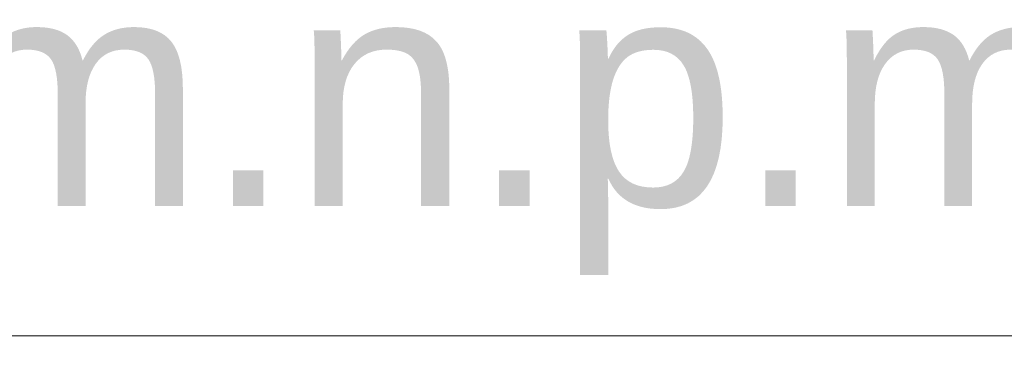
# Model space of a CAD drawing. Header units: millimetres. Extents: x 208545 to 5957542, y -593447 to 257160.
# Tile 41 of 60: x 5943474 to 5944767, y -587871 to -587442. Entities that reach past the tile are written whole.
import ezdxf

# ---------------------------------------------------------------- set-up
doc = ezdxf.new("R2010")
doc.units = ezdxf.units.MM
doc.header["$MEASUREMENT"] = 0
doc.layers.add('Wymiarowanie - Ogólne', color=7, linetype='Continuous')
doc.layers.add('Wymiarowanie - Ogólne_Nr_pióra__1', color=7, linetype='Continuous', lineweight=13)
doc.styles.add('STYL_AUTOMATYCZNY_1', font='arial.ttf')

# ---------------------------------------------------------------- blocks, each defined once
blk = doc.blocks.new('Wymiary_1_4', base_point=(5940083.1, -588257))
at = {"layer": 'Wymiarowanie - Ogólne_Nr_pióra__1', "color": 7, "linetype": 'Continuous', "lineweight": 13}
blk.add_line((5940083.1, -587857), (5944796.9, -587857), dxfattribs=at)
at = {"layer": 'Wymiarowanie - Ogólne_Nr_pióra__1', "color": 7, "lineweight": 13, "insert": (5940283.1, -587777), "char_height": 300, "attachment_point": 7, "style": 'STYL_AUTOMATYCZNY_1'}
blk.add_mtext('\\A1;{\\pql;\\fArial|b0|i0|c238|p0;\\W1.000000;±0,00 (+124,00) m.n.p.m}', dxfattribs=at)

msp = doc.modelspace()

# ---------------------------------------------------------------- block references
at = {"layer": 'Wymiarowanie - Ogólne', "color": 7, "linetype": 'Continuous', "lineweight": 13}
msp.add_blockref('Wymiary_1_4', (5940083.057, -588256.995), dxfattribs=at)

doc.saveas('drawing.dxf')
